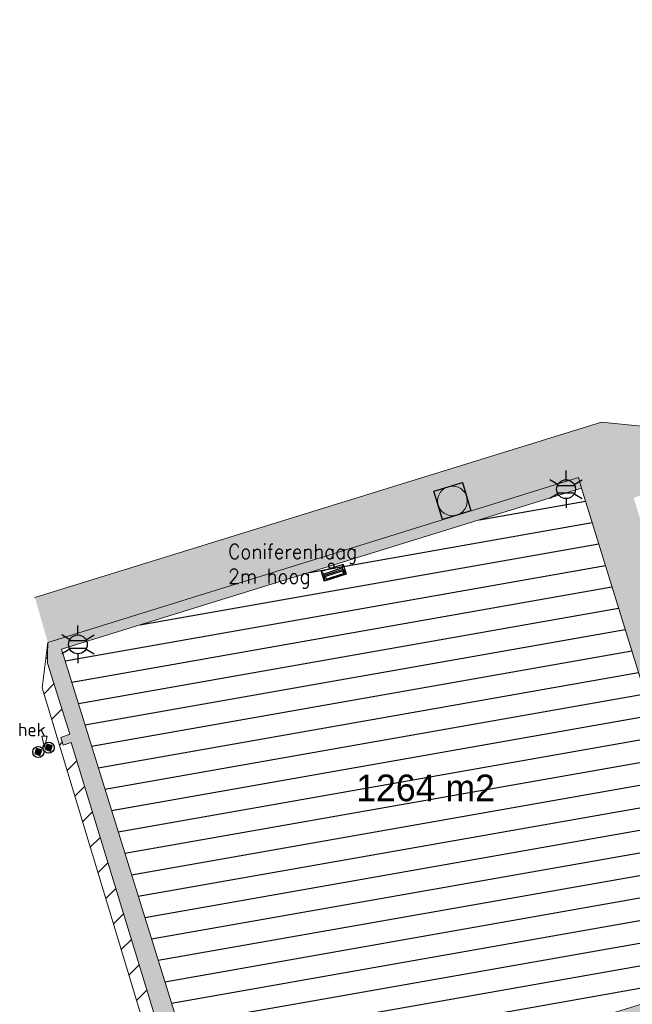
# Model space of a CAD drawing. Header units: metres. Extents: x 102852 to 107229, y 385458 to 392889.
# Tile 10 of 19: x 106755 to 106797, y 392683 to 392749. Entities that reach past the tile are written whole.
import ezdxf
from ezdxf.enums import TextEntityAlignment as Align

# ---------------------------------------------------------------- set-up
doc = ezdxf.new("R2010")
doc.units = ezdxf.units.M
for name, color, linetype, lineweight in [('0-BEPLANTING', 14, 'Continuous', 30), ('0-TENNISBAAN', 160, 'Continuous', 30), ('0-VERHARDING', 5, 'Continuous', 30), ('_alg-maatvoering', 7, 'Continuous', 0), ('B-WE-GR-GROND-S', 32, 'Continuous', 30), ('B-WE-GR-STRUIK-G', 90, 'Continuous', 13), ('B-WE-IE-MEUBILAIR_WEGMEUBILAIR-S', 7, 'Continuous', 30), ('B-WE-IE-OV-LICHTMAST-S', 40, 'Continuous', 30), ('B-WE-RI-INSPECTIEPUT_ALGEMEEN-S', 7, 'Continuous', 30), ('B-WE-VH-KANTVERHARDING-G', 60, 'Continuous', 13), ('N-WE-IE-TERREINAFSCHEIDING_KUNSTMATIG_HEKWERK-G', 6, 'Continuous', 0), ('X-XX-AL-TEKST_ALGEMEEN-T', 1, 'Continuous', 13)]:
    doc.layers.add(name, color=color, linetype=linetype, lineweight=lineweight)
doc.styles.add('arial', font='arial.ttf')
doc.styles.add('ISO 1 1000 T2 5 0', font='font_iso.shx', dxfattribs={"height": 2.5})
doc.styles.add('NLCS-ISO', font='NLCS-ISO.ttf')
doc.styles.add('NLCS-ISO-M200-T25', font='NLCS-ISO.ttf', dxfattribs={"height": 0.5})

# ---------------------------------------------------------------- blocks, each defined once
blk = doc.blocks.new('B-SIE-WEG_LICHTMAST-SO_6')
at = {"ltscale": 0.1}
for p, q in [((0, 1.27), (0, 2.53)), ((-1.1, 0.63), (-2.19, 1.27)), ((1.1, 0.63), (2.19, 1.27)), ((-1.1, -0.63), (-2.19, -1.27)), ((0, -1.27), (0, -2.53)), ((1.1, -0.63), (2.19, -1.27))]:
    blk.add_line(p, q, dxfattribs=at)
at = {"flags": 128}
for points in [[(-1.16, 0.5), (1.16, 0.5)], [(-1.16, -0.5), (1.16, -0.5)]]:
    blk.add_lwpolyline(points, dxfattribs=at)
at = {"ltscale": 0.1}
blk.add_circle((0, 0), 1.27, dxfattribs=at)
at = {"style": 'NLCS-ISO'}
blk.add_attdef('TYPE', text='', height=1.8, dxfattribs=at).set_placement((0, 2.53), align=Align.BOTTOM_CENTER)
blk = doc.blocks.new('B-SRI-PUT_VWA-SO')
at = {"lineweight": 0}
blk.add_circle((0, 0), 2, dxfattribs=at)
blk.add_3dface([(-2, 2), (2, 2), (2, -2), (-2, -2)])
blk.add_3dface([(2, -2), (2, 2), (-2, 2), (-2, -2)], dxfattribs=at)
blk = doc.blocks.new('SIE-WEG_AFVALBAK_TYPE_02')
at = {"linetype": 'Continuous'}
for p, q in [((1.56, -0.35), (-1.56, -0.35)), ((-1.33, -0.76), (-1.56, -0.35)), ((-1.33, -0.99), (-1.56, -1.72)), ((1.33, -0.76), (-1.33, -0.76)), ((-1.33, -0.99), (-1.33, -0.76)), ((1.33, -0.99), (-1.33, -0.99)), ((-1.18, -1.16), (-1.3, -1.55)), ((1.18, -1.16), (-1.18, -1.16)), ((1.18, -1.16), (1.3, -1.55)), ((1.33, -0.76), (1.56, -0.35)), ((1.33, -0.99), (1.33, -0.76)), ((1.33, -0.99), (1.56, -1.72)), ((1.56, -1.72), (-1.56, -1.72)), ((1.3, -1.55), (-1.3, -1.55))]:
    blk.add_line(p, q, dxfattribs=at)
for p, q in [((-1.56, -0.35), (-1.56, -1.72)), ((1.56, -0.35), (1.56, -1.72))]:
    blk.add_line(p, q)
blk.add_circle((0, 0), 0.354, dxfattribs=at)
blk = doc.blocks.new('SIE-WEG_PAAL_VAST_8_1_1_1')
blk.add_hatch(color=256).paths.add_polyline_path([(-0.37, -0.37), (-0.37, 0.37), (0.37, 0.37), (0.37, -0.37)])
blk.add_circle((0, 0), 0.75)
blk.add_3dface([(0.37, 0.37), (-0.37, 0.37), (-0.37, -0.37), (0.37, -0.37)])
at = {"style": 'NLCS-ISO'}
blk.add_attdef('TYPE', (0, 0), '', height=1.75, dxfattribs=at)
blk = doc.blocks.new('opmerking')
at = {"layer": 'X-XX-AL-TEKST_ALGEMEEN-T'}
for p, q in [((-0.37, 1.5), (0, 0)), ((0.37, 1.5), (-0.37, 1.5)), ((0.37, 1.5), (0, 0))]:
    blk.add_line(p, q, dxfattribs=at)
blk = doc.blocks.new('opmerkingen_6_1')
at = {"layer": 'B-WE-GR-GROND-S'}
blk.add_blockref('opmerking', (0, 0), dxfattribs=at)
at = {"layer": 'X-XX-AL-TEKST_ALGEMEEN-T', "color": 7, "style": 'NLCS-ISO-M200-T25'}
blk.add_attdef('OPMERKINGEN', (0, 0), '', height=1.8, dxfattribs=at)

msp = doc.modelspace()

# ---------------------------------------------------------------- hatches: boundary and pattern name
at = {"layer": '0-BEPLANTING'}
h = msp.add_hatch(dxfattribs=at)
h.set_pattern_fill('ANSI31', color=256, scale=0.1, pattern_type=2)
h.set_pattern_definition([(45, (-0.0001, 0.0004), (-1.122532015, 1.122532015), [])])
h.paths.add_polyline_path([(106770.947, 392658.156), (106770.079, 392659.371), (106769.442, 392660.976), (106768.56, 392666.178), (106767.74, 392670.91), (106758.666, 392700.619), (106758.117, 392700.444), (106757.953, 392700.956), (106758.56, 392701.184), (106757.06, 392705.983), (106757.066, 392706.61), (106757.087, 392707.359), (106756.696, 392704.306), (106764.217, 392679.441), (106766.926, 392669.728), (106765.812, 392668.939), (106755.77, 392661.86), (106772.744, 392637.589), (106775.365, 392637.781), (106782.022, 392642.666)])
at = {"layer": '0-TENNISBAAN'}
h = msp.add_hatch(dxfattribs=at)
h.set_pattern_fill('HATCH', color=256, scale=0.1, style=0, pattern_type=2)
h.set_pattern_definition([(10, (106782.1456, 392704.2618), (-0.26047, 1.47721), [])])
h.paths.add_polyline_path([(106768.221, 392674.084), (106803.307, 392684.856), (106793.102, 392717.771), (106758.003, 392706.919)])
at = {"layer": '0-VERHARDING', "true_color": 0x939598}
msp.add_hatch(color=252, dxfattribs=at).paths.add_polyline_path([(106756.216, 392710.395), (106757.087, 392707.359), (106792.909, 392718.492), (106792.909, 392718.492), (106796.633, 392717.116), (106831.517, 392731.259), (106833.518, 392732.035), (106833.497, 392732.069), (106835.282, 392732.719), (106835.282, 392732.719), (106837.247, 392733.506), (106835.615, 392736.13), (106825.674, 392749.381), (106820.52, 392745.664), (106820.52, 392745.665), (106824.769, 392738.731), (106821.773, 392736.895), (106824.328, 392732.469), (106823.945, 392731.502), (106815.789, 392728.256), (106799.421, 392721.742), (106794.463, 392722.227)])
at = {"layer": '0-VERHARDING', "true_color": 0x939598, "extrusion": (0, 0, -1)}
msp.add_hatch(color=252, dxfattribs=at).paths.add_polyline_path([(-106770.902, 392659.739), (-106775.78, 392663.341), (-106785.081, 392670.242), (-106786.184, 392671.089), (-106800.427, 392681.515), (-106810.309, 392668.164), (-106812.756, 392668.911), (-106812.808, 392668.976), (-106812.324, 392670.862), (-106813.069, 392671.113), (-106808.211, 392686.866), (-106807.324, 392689.953), (-106803.829, 392701.342), (-106801.677, 392700.681), (-106799.924, 392706.393), (-106836.189, 392717.648), (-106836.252, 392717.755), (-106839.018, 392718.653), (-106837.913, 392720.553), (-106799.237, 392708.527), (-106796.633, 392717.116), (-106792.909, 392718.492), (-106793.102, 392717.771), (-106803.307, 392684.856), (-106768.221, 392674.084)])
at = {"layer": '0-VERHARDING', "true_color": 0x136734, "extrusion": (0, 0, -1)}
msp.add_hatch(color=116, dxfattribs=at).paths.add_polyline_path([(-106790.871, 392630.731), (-106792.426, 392631.839), (-106792.47, 392631.77), (-106797.817, 392635.672), (-106814.368, 392647.81), (-106817.417, 392650.13), (-106821.414, 392653.114), (-106821.445, 392653.208), (-106820.931, 392653.811), (-106791.36, 392631.996), (-106770.902, 392659.739), (-106768.221, 392674.084), (-106758.003, 392706.919), (-106793.102, 392717.771), (-106792.909, 392718.492), (-106757.087, 392707.359), (-106757.06, 392705.983), (-106758.56, 392701.184), (-106757.953, 392700.956), (-106758.117, 392700.444), (-106758.666, 392700.619), (-106767.74, 392670.91), (-106768.56, 392666.178), (-106769.442, 392660.976), (-106770.079, 392659.371), (-106770.947, 392658.156), (-106782.025, 392642.663), (-106786.497, 392636.615)])

# ---------------------------------------------------------------- linework, layer by layer
at = {"layer": 'B-WE-GR-STRUIK-G', "flags": 128}
msp.add_lwpolyline([(106782.025, 392642.663), (106782.012, 392642.679), (106770.947, 392658.156), (106770.079, 392659.371), (106769.442, 392660.976), (106768.56, 392666.178), (106767.74, 392670.91), (106758.666, 392700.619), (106758.117, 392700.444), (106757.953, 392700.956), (106758.56, 392701.184), (106757.06, 392705.983), (106757.066, 392706.61), (106757.066, 392706.61), (106757.087, 392707.359)], dxfattribs=at)
at = {"layer": 'B-WE-VH-KANTVERHARDING-G', "flags": 128}
for points in [[(106815.789, 392728.256), (106799.421, 392721.742), (106794.463, 392722.227)], [(106794.463, 392722.227), (106756.216, 392710.395)], [(106792.909, 392718.492), (106757.087, 392707.359)], [(106792.909, 392718.492), (106757.087, 392707.359)], [(106793.102, 392717.771), (106792.909, 392718.492)], [(106764.217, 392679.441), (106756.696, 392704.306), (106757.087, 392707.359)], [(106764.217, 392679.441), (106756.696, 392704.306), (106757.087, 392707.359)]]:
    msp.add_lwpolyline(points, dxfattribs=at)
at = {"layer": 'N-WE-IE-TERREINAFSCHEIDING_KUNSTMATIG_HEKWERK-G'}
msp.add_3dface([(106768.221, 392674.084), (106803.307, 392684.856), (106793.102, 392717.771), (106758.003, 392706.919)], dxfattribs=at)

# ---------------------------------------------------------------- block references
at = {"layer": 'B-WE-IE-MEUBILAIR_WEGMEUBILAIR-S'}
for name, p, xscale, yscale, zscale, rotation in [('SIE-WEG_AFVALBAK_TYPE_02', (106776.22, 392712.552), 0.4999999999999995, 0.4999999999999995, 0.4999999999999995, 17.81671183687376), ('SIE-WEG_PAAL_VAST_8_1_1_1', (106757.146, 392700.274), 0.4999999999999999, 0.4999999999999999, 0.4999999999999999, 249.9999999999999), ('SIE-WEG_PAAL_VAST_8_1_1_1', (106756.439, 392699.982), 0.4999999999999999, 0.4999999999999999, 0.4999999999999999, 249.9999999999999)]:
    msp.add_blockref(name, p, dxfattribs=dict(at, xscale=xscale, yscale=yscale, zscale=zscale, rotation=rotation))
at = {"layer": 'B-WE-IE-OV-LICHTMAST-S', "xscale": 0.5, "yscale": 0.5, "zscale": 0.5, "rotation": 360}
for p in [(106792.059, 392717.708), (106759.115, 392707.241)]:
    msp.add_blockref('B-SIE-WEG_LICHTMAST-SO_6', p, dxfattribs=at)
at = {"layer": 'B-WE-RI-INSPECTIEPUT_ALGEMEEN-S', "xscale": 0.5, "yscale": 0.5, "zscale": 0.5, "rotation": 16.86869386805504}
for p in [(106784.395, 392716.917), (106784.395, 392716.917, 0.134)]:
    msp.add_blockref('B-SRI-PUT_VWA-SO', p, dxfattribs=at)
at = {"layer": 'X-XX-AL-TEKST_ALGEMEEN-T'}
ref = msp.add_blockref('opmerkingen_6_1', (106756.855, 392700.292), dxfattribs=dict(at, xscale=0.5, yscale=0.5, zscale=0.5, rotation=360))
ref.add_attrib('OPMERKINGEN', 'hek', (106755.072, 392701.042), dxfattribs={"color": 7, "height": 0.9, "style": 'NLCS-ISO-M200-T25'})

# ---------------------------------------------------------------- texts
at = {"insert": (106777.898, 392698.458), "char_height": 1.8, "width": 34.45304, "attachment_point": 1, "style": 'ISO 1 1000 T2 5 0'}
msp.add_mtext('1264 m2', dxfattribs=at)
at = {"layer": '_alg-maatvoering', "insert": (106769.259, 392714.003), "char_height": 1, "attachment_point": 1, "style": 'arial'}
msp.add_mtext('\\FSTANDARD;Coniferenhaag\\P2m hoog', dxfattribs=at)

doc.saveas('drawing.dxf')
